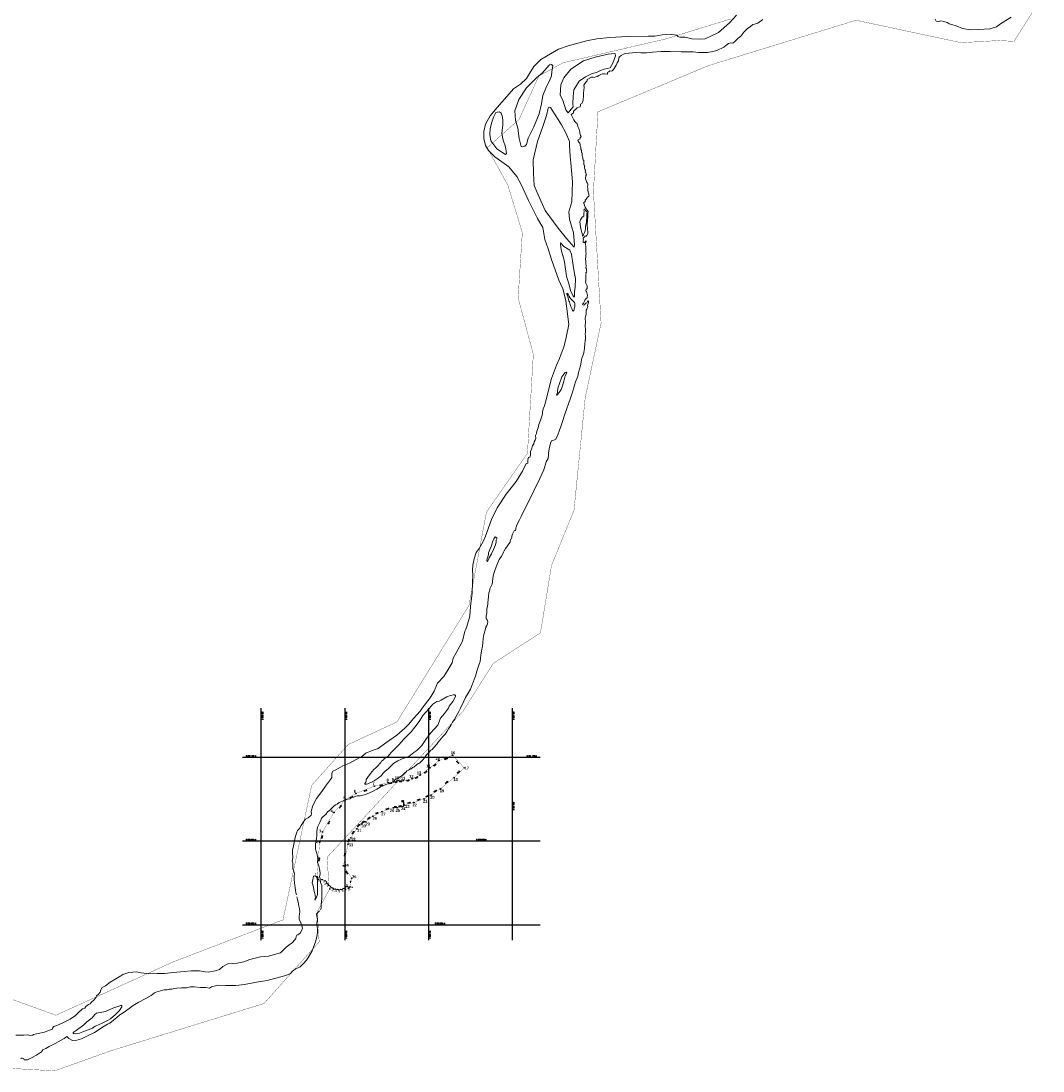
# Model space of a CAD drawing. Header units: metres. Extents: x 347609 to 404409, y 8547781 to 8605413.
# Tile 15 of 39: x 372470 to 374301, y 8560539 to 8562419. Entities that reach past the tile are written whole.
import ezdxf
from ezdxf.enums import TextEntityAlignment as Align

# ---------------------------------------------------------------- set-up
doc = ezdxf.new("R2010")
doc.units = ezdxf.units.M
doc.linetypes.add('CONTINUO', pattern=[0])
doc.linetypes.add('HIDDEN', pattern=[0.375, 0.25, -0.125])
doc.layers.add('01. RIO', color=7, linetype='Continuous', lineweight=5, true_color=0x2776bb)
for name, color, linetype in [('DISTANCIA', 7, 'Continuous'), ('T-GRILLA', 9, 'Continuous'), ('T-TEXTO COORD', 7, 'Continuous'), ('VERTICES', 244, 'Continuous'), ('VISTAS', 6, 'Continuous')]:
    doc.layers.add(name, color=color, linetype=linetype)
for name, color, linetype, true_color in [('LIMITES CONTRUCTIVO', 40, 'Continuous', 0xffbf00), ('LIMITES CONTRUCTIVO 2', 40, 'Continuous', 0xffbf00), ('PREDIOS INSCRITOS EN LA BASE GRAFICA REGISTRAL (HUAURA) NOMBRE', 7, 'Continuous', 0xfffff0)]:
    doc.layers.add(name, color=color, linetype=linetype, true_color=true_color)
doc.styles.add('Coord_texto', font='romans.shx', dxfattribs={"height": 3})
doc.styles.add('ROMANS', font='romans.shx')
doc.styles.add('VERTICES', font='sanssb__.ttf')

# ---------------------------------------------------------------- blocks, each defined once
blk = doc.blocks.new('REIORORI')
at = {"layer": '01. RIO', "color": 152, "lineweight": 15, "true_color": 0x2776bb, "flags": 128}
for points in [[(372963.4, 8560853.9), (372962.6, 8560857.7), (372962.1, 8560862.7), (372961.4, 8560866.8), (372960.5, 8560871.3), (372959.8, 8560875.2), (372959.2, 8560882), (372959.5, 8560887.9), (372960.2, 8560891.6), (372959, 8560896.5), (372957.3, 8560900.5), (372957.1, 8560906.3), (372956.8, 8560911.1), (372955.9, 8560914.1), (372956.9, 8560920.5), (372956.3, 8560929.2), (372956.3, 8560934.2), (372958.2, 8560941.8), (372960.2, 8560950.9), (372961.3, 8560956.6), (372963.4, 8560964.5), (372965.6, 8560969.4), (372968.9, 8560973.1), (372971.8, 8560978.3), (372976.4, 8560985.1), (372979.6, 8560989.7), (372984.5, 8560992), (372989.8, 8560997), (372990.4, 8560999.1), (372989.9, 8561003.2), (372992.6, 8561014.3), (372999.6, 8561026.3), (373008.8, 8561039.3), (373015.6, 8561048.8), (373024.4, 8561060.9), (373026.7, 8561064), (373026.7, 8561066.7), (373027.2, 8561071.4), (373029, 8561075.3), (373033.9, 8561078.2), (373046.4, 8561084.9), (373058.5, 8561090), (373069.2, 8561095.6), (373080.4, 8561102), (373088.1, 8561107.9), (373099.3, 8561112.4), (373109.7, 8561115.9), (373123.8, 8561126), (373143.2, 8561139.7), (373157.6, 8561152.7), (373165, 8561159.5), (373173.1, 8561170.1), (373185.1, 8561182.8), (373188.6, 8561188.5), (373202.9, 8561206.9), (373210.3, 8561219), (373216.3, 8561233.3), (373227.3, 8561244.9), (373235.3, 8561257.5), (373242.4, 8561269.3), (373244.1, 8561277.8), (373249.6, 8561287.7), (373256.2, 8561299.5), (373260.9, 8561308.4), (373265.5, 8561326), (373267.2, 8561330.1), (373268.8, 8561334.5), (373274.1, 8561353.2), (373275.4, 8561370.2), (373278.2, 8561395), (373278.7, 8561413.2), (373279.3, 8561426.5), (373278.7, 8561435.5), (373279.3, 8561444.3), (373281.9, 8561455.5), (373285.6, 8561467.2), (373290.7, 8561474.3), (373298.1, 8561487), (373302.1, 8561496.4), (373313, 8561526.2), (373323.3, 8561546.9), (373339.3, 8561571.5), (373356.9, 8561594.3), (373368.7, 8561612.6), (373374.9, 8561626.7), (373377.8, 8561627.3), (373378.3, 8561630), (373378.1, 8561633.3), (373379.5, 8561637.1), (373381.8, 8561637.6), (373382.6, 8561641.6), (373383, 8561645), (373383.1, 8561647.8), (373384.9, 8561651.9), (373386.6, 8561657.8), (373388.8, 8561661.4), (373389.2, 8561665.2), (373391.4, 8561668.1), (373392.3, 8561672.1), (373392.1, 8561676.3), (373393.5, 8561679.9), (373394.2, 8561684.5), (373396.4, 8561690.4), (373398, 8561696.1), (373400.7, 8561704.3), (373403.1, 8561711.1), (373404.2, 8561715.6), (373404.2, 8561719), (373405.4, 8561724.5), (373407.8, 8561730), (373409.9, 8561736.4), (373412.1, 8561745.2), (373415.7, 8561759.9), (373420.7, 8561778.8), (373429.3, 8561802.3), (373434.9, 8561814.7), (373438, 8561822.9), (373442.3, 8561834.7), (373446.6, 8561851.9), (373451.4, 8561875.5), (373450.4, 8561884.2), (373445.9, 8561918.5), (373440.9, 8561939.5), (373433.8, 8561954.5), (373421.1, 8561989.8), (373414.5, 8562010.6), (373408.3, 8562027.6), (373404.9, 8562049.1), (373395.2, 8562065.1), (373379.2, 8562097.6), (373366.8, 8562125), (373358.3, 8562140.5), (373343.9, 8562157.8), (373319.1, 8562175.5), (373307.8, 8562187.1), (373302, 8562195.9), (373299.5, 8562208.3), (373299.2, 8562220.9), (373302.3, 8562233.9), (373310.8, 8562249.3), (373323.2, 8562264), (373340.3, 8562283.9), (373352.2, 8562297.1), (373365.1, 8562305.9), (373375.6, 8562315.8), (373381.1, 8562325), (373388.7, 8562337.6), (373401.3, 8562350.1), (373418.4, 8562360.3), (373433.1, 8562368.6), (373450.2, 8562374.5), (373483.1, 8562383.4), (373501.4, 8562386.6), (373525, 8562389.2), (373556.6, 8562391.1), (373593.6, 8562391.6), (373605.6, 8562391.4), (373618.9, 8562393.8), (373631.8, 8562395), (373645.3, 8562393.3), (373647, 8562390.9), (373650.1, 8562389.7), (373660, 8562389.9), (373671.7, 8562386.9), (373685.2, 8562386.2), (373695.6, 8562386.9), (373706.2, 8562391.8), (373719.7, 8562398.2), (373739.5, 8562415.8), (373752, 8562429.3)], [(373006.8, 8560827.2), (373007.6, 8560829.4), (373008, 8560836.5), (373008.8, 8560847.7), (373009, 8560857.1), (373009, 8560864.6), (373008.8, 8560871), (373006.7, 8560876.1), (373006.3, 8560881.6), (373006.3, 8560883.6), (373004.8, 8560886.4), (373005.8, 8560891.5), (373005.4, 8560897.5), (373003.5, 8560906), (373001.5, 8560912.2), (373001.9, 8560918.3), (373000.4, 8560926.1), (372998.7, 8560931.5), (372997.8, 8560936.3), (372997.8, 8560945.2), (372999.3, 8560954.5), (373000.2, 8560960.5), (372999.9, 8560967.3), (373001.3, 8560975), (373005.5, 8560983.5), (373007.2, 8560987.7), (373008.6, 8560991.1), (373011.6, 8560994.5), (373016.1, 8560998.2), (373019.4, 8561002.6), (373023.6, 8561005.9), (373025.6, 8561007.9), (373029.7, 8561012.4), (373033.5, 8561015.3), (373036.4, 8561016.2), (373040, 8561019.2), (373046.2, 8561021.7), (373051.8, 8561024.7), (373055.1, 8561025.6), (373059.2, 8561026), (373063, 8561028.1), (373066.4, 8561029.2), (373068.7, 8561030.1), (373070.1, 8561031), (373072.6, 8561031.4), (373075.4, 8561031.2), (373077.5, 8561031.5), (373079.7, 8561032.1), (373082.6, 8561032.3), (373085.2, 8561032.9), (373093.5, 8561035.9), (373095.9, 8561037.5), (373099.6, 8561039.4), (373107.4, 8561043.5), (373113.7, 8561046.8), (373118.6, 8561049.2), (373123.4, 8561051.5), (373127.7, 8561052.8), (373131.2, 8561054.3), (373136, 8561056.6), (373138.4, 8561058.1), (373139.9, 8561059.9), (373143.5, 8561061.8), (373145.5, 8561062.3), (373148.4, 8561064.7), (373151.4, 8561066.5), (373154.3, 8561069.2), (373157.5, 8561072.8), (373159.9, 8561074.5), (373161.3, 8561076.2), (373164.2, 8561077.6), (373167.8, 8561079.6), (373169.7, 8561080), (373171.4, 8561082.1), (373173.7, 8561082.9), (373175.5, 8561084.3), (373177, 8561084.8), (373179.2, 8561087.6), (373182.1, 8561089.2), (373183.8, 8561090.1), (373185.6, 8561091.5), (373188.2, 8561094), (373190.5, 8561096.7), (373194, 8561101), (373196.8, 8561104.5), (373201.3, 8561109.8), (373204.3, 8561113.1), (373206.7, 8561114.2), (373209, 8561117.1), (373214.9, 8561123.9), (373217.5, 8561127.6), (373223.5, 8561134.7), (373226.3, 8561138.4), (373229.2, 8561141), (373231.8, 8561144.3), (373233.8, 8561147.4), (373236.1, 8561151.4), (373240.2, 8561157.6), (373243.4, 8561163.1), (373245.9, 8561167.6), (373254.3, 8561182.3), (373257.7, 8561188.5), (373263.7, 8561200.8), (373266.6, 8561207.4), (373271, 8561215.1), (373275.4, 8561222.5), (373278.4, 8561230.4), (373282.2, 8561239.6), (373284.1, 8561245.6), (373286.6, 8561254.3), (373288.8, 8561261.7), (373291, 8561267.1), (373292.4, 8561271.9), (373294.1, 8561283.4), (373295.3, 8561291.3), (373296.6, 8561299.3), (373297.4, 8561305.8), (373298.2, 8561313.3), (373299.3, 8561320.3), (373301.5, 8561328.3), (373302.7, 8561333.2), (373304.7, 8561336.5), (373306.1, 8561339.2), (373306.4, 8561342.8), (373305.3, 8561346.7), (373303.5, 8561349.1), (373303.2, 8561351.2), (373303.5, 8561353.2), (373304.4, 8561359.3), (373304.9, 8561365.8), (373305.9, 8561371.5), (373306.5, 8561374.5), (373306.3, 8561378.6), (373306.9, 8561381.2), (373307.5, 8561388.9), (373308.2, 8561395.1), (373309.4, 8561397.7), (373309.9, 8561400.3), (373310, 8561402.2), (373312, 8561405.6), (373314.1, 8561410.6), (373314.6, 8561414.8), (373315.3, 8561421.2), (373316.5, 8561427.8), (373319.4, 8561436.8), (373322.4, 8561444.4), (373326.7, 8561454.3), (373330.8, 8561460.8), (373333.1, 8561464.5), (373334.2, 8561467.4), (373335.9, 8561469.8), (373338.1, 8561474.5), (373340.3, 8561477.2), (373344.3, 8561482.9), (373346.3, 8561485.6), (373346.2, 8561487.7), (373347.1, 8561489.7), (373349.3, 8561494.2), (373349.2, 8561496.4), (373350.8, 8561499.8), (373352.5, 8561503.6), (373353.8, 8561506), (373355.2, 8561506.3), (373356.2, 8561506.9), (373356.5, 8561509.1), (373356.7, 8561511.5), (373357.1, 8561512.5), (373358.3, 8561515.8), (373360.4, 8561520.5), (373362.9, 8561525.6), (373365.9, 8561531.3), (373388.9, 8561577.8), (373399.7, 8561599.3), (373406.5, 8561615.2), (373411, 8561629.5), (373414.3, 8561635.7), (373415.3, 8561642.1), (373415.3, 8561645.2), (373416, 8561652.8), (373418.9, 8561662.8), (373420.3, 8561667.3), (373422.8, 8561667.8), (373427.7, 8561669.6), (373430.8, 8561675), (373434.4, 8561684.3), (373437.8, 8561694.3), (373440.2, 8561701.6), (373444.6, 8561715), (373454.3, 8561743.6), (373458.2, 8561754.2), (373459.6, 8561760.2), (373461.4, 8561766.9), (373463.3, 8561772.4), (373467.5, 8561782.6), (373468.8, 8561789.4), (373470.9, 8561795.3), (373472.4, 8561801.2), (373472.8, 8561804.2), (373473.7, 8561809.1), (373475, 8561814.8), (373476.8, 8561819.1), (373478.6, 8561824.4), (373478.8, 8561829.6), (373479.4, 8561831.5), (373479.5, 8561834.9), (373480.3, 8561840.4), (373480.8, 8561846.3), (373481.4, 8561850.3), (373481.5, 8561854.5), (373480.6, 8561858.1), (373481.1, 8561861.6), (373481.1, 8561865.6), (373480.6, 8561872.8), (373481.1, 8561880.1), (373480.6, 8561885.9), (373481.3, 8561889.5), (373482.5, 8561894.1), (373482.6, 8561896), (373482.4, 8561898.6), (373482.5, 8561901.1), (373483.6, 8561903), (373485.4, 8561907.5), (373485.1, 8561909.2), (373486.5, 8561914.9), (373486.6, 8561917.4), (373486.3, 8561917.8), (373484.8, 8561916.3), (373484, 8561914.2), (373482.2, 8561913.3), (373480.7, 8561912.2), (373479.3, 8561910.7), (373478.1, 8561910.2), (373477.1, 8561910.8), (373476.2, 8561911.4), (373476.8, 8561912.4), (373477.8, 8561913.6), (373478.1, 8561914.6), (373478.7, 8561915.8), (373479.4, 8561917.2), (373480.4, 8561918.8), (373482.1, 8561921.1), (373484.2, 8561923.4), (373484.5, 8561924.3), (373484.7, 8561927.8), (373484.4, 8561929.6), (373483.7, 8561931.8), (373482.9, 8561934.6), (373482.1, 8561935.2), (373482.6, 8561937.8), (373484.1, 8561939.8), (373484.4, 8561941.6), (373484.2, 8561944.4), (373483.3, 8561946.9), (373481.9, 8561949.1), (373481.1, 8561951), (373481.7, 8561952.8), (373481.7, 8561955.2), (373481.7, 8561958.6), (373481.9, 8561962.5), (373481.8, 8561964.7), (373482.5, 8561965.8), (373482, 8561967.6), (373483, 8561969), (373483.8, 8561970.4), (373482.9, 8561971.3), (373483, 8561973.2), (373483.3, 8561973.7), (373483.1, 8561974.8), (373482.1, 8561977.1), (373482.3, 8561980.2), (373482.2, 8561984.8), (373481.7, 8561988.3), (373481.6, 8561992.1), (373481.8, 8561996.3), (373482.1, 8561999.5), (373482.3, 8562002.5), (373482.2, 8562004.9), (373482.1, 8562008.6), (373482, 8562011.4), (373482.1, 8562013.6), (373481.8, 8562016.5), (373481.2, 8562017.6), (373481.6, 8562020), (373482, 8562022), (373482.4, 8562023.6), (373482.3, 8562025), (373480.9, 8562023.6), (373479.3, 8562021.5), (373478.5, 8562022), (373477.2, 8562023.2), (373477.4, 8562024.8), (373477.3, 8562026), (373477.7, 8562026.9), (373477.5, 8562028.6), (373477.5, 8562030), (373478.7, 8562031.6), (373479.6, 8562033.3), (373480.3, 8562033.5), (373481.3, 8562033.5), (373482.3, 8562033.7), (373483.5, 8562034.7), (373484.6, 8562036.2), (373485.8, 8562038.6), (373485.4, 8562042.2), (373485, 8562045), (373484.8, 8562048.9), (373484.5, 8562050.7), (373484.5, 8562052.8), (373484.2, 8562054.6), (373484.5, 8562056.8), (373484.8, 8562059.4), (373485, 8562063.5), (373485.6, 8562067), (373485.7, 8562070), (373485.4, 8562071.7), (373485.8, 8562074), (373486.2, 8562077.5), (373484.8, 8562079.2), (373482.1, 8562082.8), (373481.7, 8562083.7), (373481, 8562085.7), (373480.1, 8562086.6), (373479.3, 8562088.4), (373478.9, 8562091.5), (373478.1, 8562092.6), (373477.7, 8562093.4), (373480.1, 8562095.2), (373481.1, 8562096.7), (373480.7, 8562098), (373482.3, 8562099.9), (373485.1, 8562103.4), (373487.1, 8562105.1), (373487.8, 8562106.2), (373487.6, 8562107.8), (373487.3, 8562109), (373486.7, 8562110.5), (373486.3, 8562112.5), (373486.3, 8562114), (373485.8, 8562115), (373485.3, 8562115.7), (373485.3, 8562119.7), (373485.2, 8562122.1), (373485.3, 8562124.1), (373485.3, 8562126.8), (373484.7, 8562128.3), (373483.6, 8562129.5), (373483.3, 8562131.6), (373482.6, 8562133.1), (373481.4, 8562135.9), (373481.3, 8562137.6), (373482, 8562141.3), (373482.8, 8562142.1), (373483, 8562143.1), (373482.6, 8562143.9), (373482.3, 8562144.7), (373482.1, 8562146.9), (373481.8, 8562147.7), (373481, 8562148.3), (373481.1, 8562149.7), (373481.5, 8562150.2), (373481.3, 8562151.5), (373481, 8562152.5), (373480.2, 8562153.3), (373480.1, 8562153.8), (373479.8, 8562155), (373479.6, 8562156.1), (373479.5, 8562156.7), (373479.8, 8562158.6), (373480.1, 8562159.4), (373479.7, 8562160.7), (373478.6, 8562161.1), (373478.4, 8562163), (373478.6, 8562164.4), (373478.4, 8562165.3), (373478.3, 8562166), (373478.3, 8562167), (373478.2, 8562169.1), (373477.2, 8562170.3), (373476.5, 8562172.1), (373476.5, 8562173.8), (373476, 8562175.4), (373476.2, 8562176.3), (373475.5, 8562177.6), (373475.6, 8562178.8), (373475.7, 8562179.9), (373475.2, 8562181.8), (373474.6, 8562183.1), (373474.3, 8562184.2), (373474.4, 8562186.2), (373474, 8562187.4), (373473.2, 8562189), (373473.3, 8562191), (373473.1, 8562192.6), (373472.7, 8562193.8), (373471.8, 8562195.9), (373471.6, 8562198), (373471.3, 8562199.9), (373469.6, 8562201.6), (373467.5, 8562204.9), (373468.1, 8562205.9), (373471.8, 8562208.1), (373471.5, 8562209.2), (373472.3, 8562210.4), (373473.1, 8562211.5), (373473.4, 8562212), (373472.7, 8562214), (373471.5, 8562217.9), (373471, 8562219.4), (373471.3, 8562220.4), (373470.8, 8562222.1), (373470, 8562224.6), (373469.7, 8562226.2), (373467.9, 8562230.1), (373467, 8562232.6), (373466.7, 8562234.4), (373466.3, 8562235), (373465, 8562235.8), (373462.1, 8562239), (373460.2, 8562242), (373456.9, 8562249.2), (373455.7, 8562251.4), (373458.2, 8562253.1), (373459.8, 8562254), (373460.1, 8562256.5), (373461.3, 8562258.6), (373463.6, 8562260.1), (373464.4, 8562261.8), (373466.4, 8562263.6), (373469.2, 8562264.7), (373471.2, 8562265), (373472, 8562265.3), (373472.5, 8562267.6), (373472.7, 8562269.7), (373473.6, 8562270.6), (373474.7, 8562271.1), (373476.2, 8562273.5), (373477, 8562277.1), (373477.3, 8562279.8), (373477.7, 8562282.5), (373477.9, 8562285.1), (373478, 8562289.9), (373478.4, 8562294.8), (373478.8, 8562300), (373478.6, 8562303.8), (373480.2, 8562307.1), (373482.3, 8562309.6), (373484.2, 8562311.5), (373484.4, 8562312.6), (373484.4, 8562313.9), (373485.4, 8562314.5), (373487, 8562315.1), (373488.1, 8562315.6), (373489.1, 8562316.7), (373489.6, 8562317.8), (373491.8, 8562318.4), (373495, 8562318.1), (373496.7, 8562317.9), (373499.6, 8562318.6), (373502.4, 8562319.6), (373505, 8562321.2), (373508.9, 8562323), (373512.1, 8562324.3), (373515.6, 8562324.4), (373519.6, 8562323.7), (373520.5, 8562323.8), (373521, 8562324.7), (373521, 8562326.4), (373522.9, 8562327.9), (373525, 8562329.3), (373527.1, 8562329.1), (373529.2, 8562329.8), (373531, 8562331.1), (373532.8, 8562333.5), (373536.1, 8562339.6), (373538.4, 8562343.9), (373540.4, 8562347.6), (373541.4, 8562352.8), (373542.4, 8562354.4), (373545.5, 8562356.9), (373549.5, 8562359.3), (373552.8, 8562360.5), (373571.5, 8562362.7), (373580.4, 8562362.1), (373590.9, 8562362.1), (373601.7, 8562363.2), (373616.5, 8562364), (373632.9, 8562364.2), (373653, 8562363.6), (373674.5, 8562363.6), (373683.6, 8562362.7), (373699.7, 8562362.7), (373709.5, 8562364.2), (373716.8, 8562365.9), (373729.3, 8562372), (373734.9, 8562376.6), (373737.8, 8562378.3), (373742, 8562379.5), (373745.5, 8562379.1), (373748.4, 8562381.3), (373754.7, 8562387.9), (373759.4, 8562391.7), (373765.1, 8562398.7), (373771.2, 8562404.6), (373777.1, 8562409.2), (373780.9, 8562412.4), (373784.2, 8562412.9), (373790.4, 8562415.2), (373799.1, 8562421.5)], [(374108, 8562422.2), (374109.4, 8562418.6), (374114.6, 8562418.1), (374117.7, 8562419.1), (374123.5, 8562417.8), (374129.4, 8562416.1), (374132.7, 8562413.8), (374137.9, 8562412.7), (374145.3, 8562410.3), (374156.9, 8562405.5), (374170.7, 8562402.9), (374186.1, 8562403.6), (374205.6, 8562404.9), (374217.7, 8562408.4), (374224.9, 8562413.9), (374243.7, 8562425.7)], [(372460.8, 8560603), (372475.1, 8560602.9), (372482.1, 8560603.1), (372485.8, 8560602.1), (372491.5, 8560603), (372492.3, 8560604.2), (372500.9, 8560605.6), (372512.1, 8560608.2), (372520.9, 8560612), (372526.4, 8560613.7), (372526.8, 8560616.5), (372528.8, 8560618.4), (372537.2, 8560621.2), (372546.2, 8560625.5), (372558.2, 8560631.5), (372567.5, 8560638.1), (372573.8, 8560644), (372578.4, 8560648.1), (372580, 8560649.8), (372584.5, 8560651.3), (372586.4, 8560653.9), (372590.7, 8560657.5), (372593.9, 8560658.9), (372596, 8560661.1), (372601, 8560665.9), (372604.6, 8560671.1), (372605.6, 8560673.3), (372608.8, 8560676.2), (372611.6, 8560679.7), (372612.8, 8560684.1), (372615.4, 8560688), (372621.5, 8560691.2), (372629.9, 8560697.9), (372640, 8560703.7), (372649.2, 8560709.3), (372652.8, 8560711.6), (372663.3, 8560714.9), (372677.3, 8560716.1), (372685.6, 8560714.7), (372698.8, 8560712.9), (372714.2, 8560713.3), (372727.4, 8560713.3), (372742.7, 8560715.2), (372762.1, 8560717), (372775, 8560718), (372789.7, 8560717.8), (372800.3, 8560716.4), (372805.3, 8560715.9), (372817.7, 8560717.9), (372825.6, 8560720.3), (372831.8, 8560726), (372840.9, 8560730.7), (372857.4, 8560731.6), (372869.3, 8560734.2), (372880.1, 8560738.2), (372898.9, 8560743.2), (372913.2, 8560744.1), (372934.7, 8560750.5), (372941.5, 8560756.9), (372945.1, 8560760.1), (372949.9, 8560764.2), (372956.3, 8560768.5), (372960.3, 8560772.9), (372962.5, 8560775.9), (372963.2, 8560779.3), (372964.3, 8560781.6), (372966.3, 8560782.3), (372970, 8560785.5), (372972.5, 8560789.7), (372974.2, 8560794.2), (372973.2, 8560798.3), (372971.6, 8560803.9), (372968.6, 8560810.8), (372968.7, 8560815.2), (372968.8, 8560820), (372969.4, 8560823.9), (372969.2, 8560829.1), (372968.1, 8560834), (372967, 8560838.6), (372965.9, 8560842.5), (372965.6, 8560845.9), (372964.3, 8560850.4)], [(372469.8, 8560560.3), (372470.6, 8560561.7), (372472.9, 8560561.9), (372475.4, 8560560.3), (372475.5, 8560558.9), (372476.8, 8560558.6), (372481.7, 8560558.6), (372487.4, 8560561.5), (372497.9, 8560566.8), (372506.8, 8560573.2), (372509.3, 8560576.7), (372514.4, 8560579.2), (372520.7, 8560582.8), (372526.2, 8560585.6), (372531.3, 8560588), (372547.4, 8560596.8), (372552.4, 8560600.5), (372555.6, 8560596.7), (372562.4, 8560593.2), (372569.8, 8560593.6), (372578.3, 8560596.4), (372589.4, 8560601.5), (372602, 8560607.5), (372610.3, 8560612.9), (372616.2, 8560617.4), (372624.9, 8560622.5), (372629.1, 8560624.5), (372635.5, 8560629.6), (372641.9, 8560634.6), (372647.4, 8560639), (372653.1, 8560642.9), (372664.1, 8560650.8), (372671.3, 8560656), (372680.2, 8560661.5), (372693.6, 8560668.4), (372703.2, 8560673.7), (372709.2, 8560678.5), (372711.8, 8560680), (372720, 8560682.4), (372726.4, 8560683.8), (372732.1, 8560683.8), (372735.5, 8560684.9), (372740.1, 8560685.2), (372742.5, 8560686), (372749.2, 8560687.2), (372757.7, 8560687.3), (372766.4, 8560687.8), (372773.7, 8560689.6), (372780.1, 8560689.3), (372791.9, 8560688), (372801.2, 8560688.2), (372807.8, 8560686.9), (372807.6, 8560687.2), (372811.4, 8560689.6), (372823.1, 8560692.2), (372837.3, 8560691.8), (372854.8, 8560691.9), (372870.7, 8560693.6), (372891.7, 8560697.5), (372911, 8560700.5), (372924.4, 8560704.3), (372944.8, 8560709.7), (372952.8, 8560713.1), (372956.4, 8560717.3), (372961, 8560721.1), (372970.2, 8560725.3), (372975.3, 8560730.3), (372981.3, 8560737), (372985, 8560742.4), (372991.7, 8560753.9), (372997.8, 8560769.9), (373000, 8560778.7), (373001.2, 8560786.5), (373001.4, 8560792.6), (373000, 8560803.1), (373001, 8560809.8), (372999.2, 8560819.7), (373000.7, 8560821), (373004.1, 8560824.9), (373004.6, 8560825.4)]]:
    blk.add_lwpolyline(points, dxfattribs=at)
for points in [[(373532.9, 8562360.7), (373522, 8562359.3), (373498.7, 8562354.3), (373477.7, 8562347.7), (373454.9, 8562332.3), (373442.7, 8562317.2), (373437.1, 8562304.7), (373435.8, 8562286.1), (373440.6, 8562276.9), (373446.4, 8562259.6), (373450.1, 8562254.3), (373452.8, 8562257.2), (373459.4, 8562265.2), (373458.9, 8562271), (373459.4, 8562283.8), (373460.2, 8562295.7), (373470, 8562311.1), (373481.4, 8562318.8), (373493.4, 8562325.1), (373501.1, 8562326.5), (373508.5, 8562329.9), (373515.1, 8562332.8), (373525.5, 8562334.7), (373530.5, 8562343.2), (373535.2, 8562356.7), (373534.7, 8562360.1)], [(373366.3, 8562194.3), (373362.4, 8562208.4), (373360.3, 8562226.8), (373356.1, 8562241.4), (373355, 8562258.2), (373362.1, 8562278.1), (373375.5, 8562298.9), (373393.6, 8562317), (373404.4, 8562326.2), (373412, 8562334.8), (373416.9, 8562340.1), (373420.4, 8562340.9), (373422.7, 8562338.5), (373421.1, 8562328.5), (373420.4, 8562320.7), (373416.4, 8562310.2), (373411.4, 8562301.5), (373404.9, 8562285.5), (373402.8, 8562270.6), (373398.3, 8562252.5), (373389.1, 8562229.4), (373378.9, 8562209.2), (373375.6, 8562197.9), (373372.4, 8562194.9), (373369, 8562193.5)], [(373414.5, 8562262.8), (373411.3, 8562249.8), (373405, 8562230.1), (373395.1, 8562203.2), (373387.6, 8562170.5), (373388, 8562146), (373389.2, 8562124.3), (373396.3, 8562107.8), (373408.9, 8562079.4), (373432.6, 8562048.1), (373447.2, 8562029.2), (373461.1, 8562013.8), (373461.6, 8562018.5), (373460, 8562039.7), (373452.8, 8562064.2), (373451.6, 8562076.9), (373456.8, 8562095.2), (373457.8, 8562130.9), (373455.3, 8562165), (373453.8, 8562176.6), (373452.8, 8562195), (373452.8, 8562202.9), (373445.9, 8562218.3), (373438.2, 8562232.8), (373432.7, 8562242.7), (373421.6, 8562259.4), (373418.6, 8562263.7), (373416, 8562264.3), (373414.9, 8562263.7)], [(373316.6, 8562246.7), (373313.6, 8562237.9), (373310.7, 8562226.4), (373310, 8562215.6), (373311.8, 8562204), (373322.8, 8562189.7), (373338.3, 8562179.9), (373339.6, 8562181.3), (373337.8, 8562193.6), (373333.6, 8562205.7), (373331.5, 8562217.8), (373333.3, 8562233.1), (373333.3, 8562239.7), (373332.6, 8562247), (373330.5, 8562253.7), (373326.7, 8562256), (373321, 8562254.9), (373318.2, 8562250.2)], [(373479.2, 8562081.8), (373478.6, 8562080.5), (373478.7, 8562078), (373478.5, 8562073.8), (373478.2, 8562069.3), (373475.3, 8562067.8), (373472.3, 8562062.7), (373471.1, 8562059.1), (373472.3, 8562050.2), (373473.9, 8562044.4), (373475.5, 8562038.5), (373475.8, 8562034.7), (373476.2, 8562033.7), (373477, 8562033.9), (373478, 8562036.3), (373479.8, 8562040.1), (373480.8, 8562043), (373481.2, 8562046.8), (373481.3, 8562051), (373482.4, 8562056), (373483, 8562058.1), (373483.3, 8562062.5), (373483.8, 8562066.4), (373483.5, 8562070.2), (373483.7, 8562071.8), (373484, 8562074.4), (373484.2, 8562075.6), (373483.5, 8562077.2), (373481.5, 8562079.7), (373480.8, 8562080.9), (373480.4, 8562081.7), (373479.9, 8562081.8)], [(373436.7, 8562021.5), (373442.5, 8562014.8), (373453.1, 8562008.5), (373456.3, 8562001.3), (373459.2, 8561981.2), (373461.1, 8561969.9), (373463.5, 8561958), (373463.1, 8561942.1), (373461.8, 8561933.7), (373461.5, 8561927.8), (373461.7, 8561925.1), (373460.5, 8561924.8), (373459.1, 8561926.4), (373455.4, 8561934.7), (373451.4, 8561948), (373449.2, 8561955.9), (373447.5, 8561961.5), (373445.9, 8561971), (373443.2, 8561990.6), (373437.9, 8562008.9), (373436.7, 8562018.5), (373436.3, 8562020.3), (373436.4, 8562021.2)], [(373447.7, 8561931.4), (373450.1, 8561929.7), (373452.4, 8561925.6), (373454.5, 8561922.2), (373456.8, 8561919.4), (373458.3, 8561918.1), (373460.1, 8561916.6), (373461.7, 8561914.6), (373462.2, 8561912.9), (373462.4, 8561911.1), (373462.1, 8561907.2), (373460.8, 8561903.5), (373460.2, 8561899.8), (373459.5, 8561899.2), (373457.9, 8561900.2), (373457.1, 8561903.9), (373455, 8561907.7), (373454.1, 8561911.4), (373452.6, 8561915.7), (373451.5, 8561918), (373451, 8561920.2), (373450.4, 8561922.7), (373449, 8561927.9), (373448.2, 8561929.4), (373447.9, 8561930.4)], [(373429.4, 8561748.9), (373431.4, 8561753.4), (373431.4, 8561756.1), (373432.1, 8561761.4), (373435, 8561770), (373438.9, 8561781.6), (373442.4, 8561786.3), (373445, 8561789.5), (373447, 8561789.8), (373447.7, 8561788.9), (373445, 8561783.4), (373442.6, 8561774), (373440.1, 8561765.6), (373437.9, 8561758.8), (373434.3, 8561753.5), (373431, 8561749.9), (373430, 8561748.7)], [(373305.7, 8561450.8), (373309, 8561457.3), (373313, 8561464.9), (373316.8, 8561472.6), (373320.2, 8561480.6), (373321.2, 8561486), (373321.5, 8561489.2), (373322.6, 8561491.4), (373322.7, 8561493.4), (373319.6, 8561494.9), (373316.9, 8561491.6), (373314.7, 8561486.3), (373312.8, 8561479.3), (373309.8, 8561472.6), (373307.8, 8561466.7), (373307.6, 8561463.7), (373306.3, 8561459.3), (373304.9, 8561454), (373304.7, 8561452.1), (373305, 8561451.1)], [(373235.8, 8561188.5), (373228.8, 8561178.6), (373221.8, 8561170.6), (373216.8, 8561157.8), (373211, 8561151.4), (373203.1, 8561143.1), (373195.3, 8561132.2), (373187.9, 8561121.3), (373179, 8561112.7), (373174.1, 8561108.8), (373167.9, 8561103.9), (373164.7, 8561101.8), (373155.9, 8561099.1), (373145.3, 8561094.1), (373138, 8561089.7), (373134.8, 8561087), (373131.9, 8561083.9), (373128, 8561080), (373122.5, 8561075.6), (373118.5, 8561071.5), (373115.9, 8561068), (373108, 8561061.8), (373102.6, 8561058.4), (373098, 8561056.1), (373094.1, 8561054), (373091.2, 8561053.1), (373089.1, 8561052.5), (373087.6, 8561052.4), (373086.5, 8561052.5), (373086.1, 8561052.7), (373086, 8561053.7), (373087.6, 8561055.6), (373088.4, 8561057.1), (373088.4, 8561058.4), (373088.2, 8561058.9), (373088.7, 8561060.8), (373091.6, 8561065), (373096.2, 8561071.5), (373099, 8561074.9), (373102, 8561078.6), (373104.9, 8561081.1), (373108.3, 8561083.9), (373110.5, 8561086.3), (373112.1, 8561088.9), (373114.7, 8561091), (373116.2, 8561093.3), (373119.4, 8561095.6), (373120.6, 8561097.5), (373122.4, 8561098.8), (373124.1, 8561100.8), (373127.7, 8561102.6), (373130.2, 8561105.2), (373133.4, 8561108.7), (373138.9, 8561114.1), (373143.7, 8561119.7), (373148.1, 8561124.1), (373150.8, 8561126.8), (373156.6, 8561133.4), (373160, 8561137.1), (373168.8, 8561146), (373175.6, 8561154.2), (373179.8, 8561159.8), (373184.6, 8561166.3), (373190, 8561175), (373195.5, 8561181.1), (373201.7, 8561188.6), (373208, 8561195.3), (373214.8, 8561200.1), (373219.1, 8561200.6), (373222.6, 8561202.6), (373233, 8561208.5), (373239.5, 8561211.1), (373244.8, 8561212.5), (373247.2, 8561212.5), (373248.4, 8561211.3), (373248.2, 8561209.1), (373243.9, 8561200.4), (373237.2, 8561191.8)], [(372997.3, 8560844.8), (372999.3, 8560850), (373001.3, 8560854.5), (373001.5, 8560861), (373001.3, 8560872.1), (373001.1, 8560878.5), (373000.5, 8560883.5), (372999.4, 8560886.3), (372995.9, 8560888.2), (372993.8, 8560887.6), (372993.7, 8560884.2), (372992.6, 8560881.7), (372991.8, 8560875.5), (372993.8, 8560867.7), (372995.5, 8560859.8), (372996.6, 8560856.4), (372997.4, 8560849.6), (372996.6, 8560845.9), (372996.9, 8560844.5)], [(372563.6, 8560607.8), (372568.9, 8560610.9), (372582.8, 8560621.4), (372587.8, 8560626.4), (372597.8, 8560634.1), (372602.1, 8560640), (372605.4, 8560642), (372621.4, 8560645.2), (372634.3, 8560651), (372648.7, 8560655.8), (372650.5, 8560655.9), (372650.9, 8560653.6), (372646.7, 8560647.2), (372639.3, 8560639.7), (372630.4, 8560632), (372624, 8560628.6), (372616.9, 8560624.9), (372608.9, 8560621.6), (372603.2, 8560619), (372598, 8560615.3), (372590.3, 8560612.1), (372580.9, 8560609), (372575.1, 8560606.3), (372568.2, 8560605.1), (372564.4, 8560606), (372563.8, 8560606.6)]]:
    blk.add_lwpolyline(points, close=True, dxfattribs=at)

msp = doc.modelspace()

# ---------------------------------------------------------------- linework, layer by layer
at = {"layer": 'DISTANCIA', "color": 0}
msp.add_lwpolyline([(373155.8, 8561013.5), (373155.8, 8561020.7), (373151.8, 8561020.7)], dxfattribs=at)
at = {"layer": 'LIMITES CONTRUCTIVO', "linetype": 'CONTINUO', "lineweight": -3, "const_width": 0.4, "flags": 128}
msp.add_lwpolyline([(373000.2, 8560886.7), (373005.1, 8560948.5), (373010.1, 8560966.7), (373030.4, 8561001.4), (373051.8, 8561024.7), (373070.2, 8561035.6), (373102.9, 8561048.7), (373127.7, 8561055.1), (373137.6, 8561056.3), (373144.4, 8561059.2), (373154.9, 8561058.6), (373170.8, 8561062.1), (373185.3, 8561068.6), (373202.5, 8561081.4), (373218.6, 8561094.4), (373243, 8561104.1), (373264.2, 8561081.3), (373245.8, 8561063.9), (373221.5, 8561044), (373204.9, 8561032.8), (373192.2, 8561026), (373173.9, 8561019.3), (373157, 8561014.8), (373154.6, 8561012.3), (373144.2, 8561009.8), (373137.2, 8561009.8), (373116.7, 8561003.1), (373100.4, 8560994.8), (373087.7, 8560984.8), (373080.2, 8560981), (373071.6, 8560972.5), (373060.8, 8560956), (373056, 8560944.9), (373047.7, 8560906.2), (373062.5, 8560883.8), (373059.7, 8560868.9), (373056.7, 8560865.6), (373054.5, 8560869.2), (373050.3, 8560865.5), (373045.2, 8560863.4), (373039.9, 8560862.5), (373034.7, 8560863.3), (373030.1, 8560864), (373026, 8560866.9), (373021, 8560871), (373017.8, 8560874.6), (373014.7, 8560879.4), (373002.2, 8560881.5)], close=True, dxfattribs=at)
at = {"layer": 'LIMITES CONTRUCTIVO 2', "linetype": 'CONTINUO', "lineweight": -3, "const_width": 0.2, "flags": 128}
msp.add_lwpolyline([(373000.2, 8560886.7), (373005.1, 8560948.5), (373010.1, 8560966.7), (373030.4, 8561001.4), (373051.8, 8561024.7), (373070.2, 8561035.6), (373102.9, 8561048.7), (373127.7, 8561055.1), (373137.6, 8561056.3), (373144.4, 8561059.2), (373154.9, 8561058.6), (373170.8, 8561062.1), (373185.3, 8561068.6), (373202.5, 8561081.4), (373218.6, 8561094.4), (373243, 8561104.1), (373264.2, 8561081.3), (373245.8, 8561063.9), (373221.5, 8561044), (373204.9, 8561032.8), (373192.2, 8561026), (373173.9, 8561019.3), (373157, 8561014.8), (373154.6, 8561012.3), (373144.2, 8561009.8), (373137.2, 8561009.8), (373116.7, 8561003.1), (373100.4, 8560994.8), (373087.7, 8560984.8), (373080.2, 8560981), (373071.6, 8560972.5), (373060.8, 8560956), (373056, 8560944.9), (373047.7, 8560906.2), (373062.5, 8560883.8), (373059.7, 8560868.9), (373056.7, 8560865.6), (373054.5, 8560869.2), (373050.3, 8560865.5), (373045.2, 8560863.4), (373039.9, 8560862.5), (373034.7, 8560863.3), (373030.1, 8560864), (373026, 8560866.9), (373021, 8560871), (373017.8, 8560874.6), (373014.7, 8560879.4), (373002.2, 8560881.5)], close=True, dxfattribs=at)
at = {"layer": 'PREDIOS INSCRITOS EN LA BASE GRAFICA REGISTRAL (HUAURA) NOMBRE', "color": 5, "true_color": 0x0000ff, "const_width": 0.5, "elevation": -999999}
for points in [[(372441.5, 8560543.9), (372530.4, 8560538.9), (372630.3, 8560574.6), (372905.4, 8560659.5), (373004.2, 8560769.8), (373000.9, 8560823.9), (373022.2, 8560862.9), (373018.5, 8560921.5), (373261.9, 8561182.8), (373316, 8561268.5), (373400.7, 8561323.2), (373420.5, 8561443.8), (373460.8, 8561542.8), (373480.8, 8561743.9), (373509.3, 8561878), (373495.6, 8562113.4), (373503.7, 8562256.2), (373701.6, 8562338.9), (373966.1, 8562420.2), (374154.3, 8562380), (374221.6, 8562383.8), (374249, 8562382.4), (374300.8, 8562463.8)], [(373742.1, 8562422.7), (373626.3, 8562387), (373441, 8562343.9), (373397.8, 8562320.3), (373362.3, 8562242.6), (373305.3, 8562191.9), (373342.5, 8562124.4), (373368.2, 8562039.8), (373360.7, 8561923), (373387.9, 8561821.9), (373377.4, 8561644.8), (373303.9, 8561539.4), (373272.6, 8561372.3), (373143.5, 8561163.6), (373056.2, 8561123.2), (372990.9, 8561050.3), (372939.4, 8560809.3), (372743.4, 8560734.3), (372532.8, 8560638.5), (372453.4, 8560667.1)]]:
    msp.add_lwpolyline(points, dxfattribs=at)
at = {"layer": 'T-GRILLA', "transparency": 33554623}
for p, q in [((372900, 8561188.2), (372900, 8560772.7)), ((373050, 8561188.2), (373050, 8560772.7)), ((373200, 8561188.2), (373200, 8560772.7)), ((373350, 8561188.2), (373350, 8560772.7)), ((373400.2, 8561100), (372867, 8561100)), ((373400.2, 8560950), (372867, 8560950)), ((373400.2, 8560800), (372867, 8560800))]:
    msp.add_line(p, q, dxfattribs=at)
at = {"layer": 'VERTICES', "color": 0}
for centre, radius in [((373218.6, 8561094.4), 0.6), ((373243, 8561104.1), 0.6), ((373202.5, 8561081.4), 0.6), ((373264.2, 8561081.3), 0.6), ((373127.7, 8561055.1), 0.6), ((373137.6, 8561056.3), 0.6), ((373144.4, 8561059.2), 0.6), ((373154.9, 8561058.6), 0.6), ((373170.8, 8561062.1), 0.6), ((373185.3, 8561068.6), 0.6), ((373245.8, 8561063.9), 0.6), ((373102.9, 8561048.7), 0.6), ((373221.5, 8561044), 0.6), ((373051.8, 8561024.7), 0.6), ((373070.2, 8561035.6), 0.6), ((373173.9, 8561019.3), 0.6), ((373192.2, 8561026), 0.6), ((373204.9, 8561032.8), 0.6), ((373030.4, 8561001.4), 0.6), ((373116.7, 8561003.1), 0.6), ((373137.2, 8561009.8), 0.6), ((373144.2, 8561009.8), 0.6), ((373154.6, 8561012.3), 0.6), ((373157, 8561014.8), 0.6), ((373080.2, 8560981), 0.6), ((373087.7, 8560984.8), 0.6), ((373100.4, 8560994.8), 0.6), ((373010.1, 8560966.7), 0.6), ((373071.6, 8560972.5), 0.6), ((373005.1, 8560948.5), 0.6), ((373056, 8560944.9), 0.6), ((373060.8, 8560956), 0.6), ((373047.7, 8560906.2), 0.6), ((373000.2, 8560886.7), 0.6), ((373002.2, 8560881.5), 0.4), ((373014.7, 8560879.4), 0.4), ((373017.8, 8560874.6), 0.4), ((373021, 8560871), 0.4), ((373026, 8560866.9), 0.4), ((373054.5, 8560869.2), 0.4), ((373059.7, 8560868.9), 0.4), ((373062.5, 8560883.8), 0.6), ((373030.1, 8560864), 0.4), ((373034.7, 8560863.3), 0.4), ((373039.9, 8560862.5), 0.4), ((373045.2, 8560863.4), 0.4), ((373050.3, 8560865.5), 0.4), ((373056.7, 8560865.6), 0.4)]:
    msp.add_circle(centre, radius, dxfattribs=at)
at = {"layer": 'VISTAS', "color": 6, "linetype": 'HIDDEN', "ltscale": 5, "true_color": 0xff00ff, "const_width": 0.05}
msp.add_lwpolyline([(373000.2, 8560882.3), (373065.8, 8560882.3), (373065.8, 8560857.5), (373000.2, 8560857.5)], close=True, dxfattribs=at)

# ---------------------------------------------------------------- block references
msp.add_blockref('REIORORI', (0, 0))

# ---------------------------------------------------------------- texts
at = {"layer": 'DISTANCIA', "color": 0, "style": 'ROMANS'}
for s, height, rotation, p in [('26.23', 1.5, 21.8498, (373231.4, 8561097.6)), ('31.15', 1.5, 312.9186, (373252.3, 8561091.5)), ('21.39', 1.5, 36.507, (373195, 8561073.6)), ('20.67', 1.5, 38.9143, (373211.7, 8561086.5)), ('25.33', 1.5, 43.3868, (373253.8, 8561073.9)), ('7.38', 1.5, 22.7219, (373141.7, 8561056.1)), ('10.56', 1.5, 356.5956, (373149.6, 8561057.1)), ('16.24', 1.5, 12.5094, (373163.2, 8561058.6)), ('15.97', 1.5, 24.3063, (373178.8, 8561063.8)), ('31.35', 1.5, 39.3054, (373232.5, 8561055.3)), ('35.25', 1.5, 21.8115, (373087.2, 8561040.6)), ('25.61', 1.5, 14.3754, (373115.8, 8561050.2)), ('9.91', 1.5, 7.1496, (373132.9, 8561054)), ('20.06', 1.5, 34.182, (373212.2, 8561039.9)), ('21.40', 1.5, 30.6279, (373061.9, 8561028.7)), ('17.43', 1.5, 14.9895, (373165, 8561018.7)), ('19.54', 1.5, 19.9498, (373182.4, 8561024.3)), ('14.40', 1.5, 28.2588, (373197.7, 8561030.9)), ('31.67', 1.5, 47.409, (373042.4, 8561011.9)), ('18.31', 1.5, 27.0995, (373107.8, 8561000.5)), ('21.49', 1.5, 18.0582, (373126.4, 8561008.1)), ('7.06', 1.5, 0.629, (373140.7, 8561011.6)), ('10.65', 1.5, 13.3799, (373149, 8561012.8)), ('40.17', 1.5, 59.6896, (373021.7, 8560983.2)), ('12.05', 1.5, 44.6298, (373074.7, 8560978)), ('8.38', 1.5, 27.2047, (373083.1, 8560984.5)), ('16.20', 1.5, 37.815, (373093, 8560991.2)), ('19.78', 1.5, 56.8824, (373064.8, 8560965.2)), ('18.90', 1.5, 74.711, (373009.3, 8560957.2)), ('12.04', 1.5, 66.6275, (373056.8, 8560951.1)), ('39.65', 1.5, 77.8155, (373050.1, 8560925.9)), ('61.98', 1.5, 85.4746, (373004.4, 8560917.5)), ('26.82', 1.5, 303.6455, (373053.6, 8560894)), ('5.60', 0.75, 290.9909, (373002.1, 8560884.7)), ('12.68', 0.75, 350.5996, (373009.3, 8560881.3)), ('5.75', 0.75, 302.4022, (373017.3, 8560877.1)), ('4.78', 0.75, 312.1806, (373020.2, 8560873.1)), ('6.46', 0.75, 320.39, (373024.2, 8560869.4)), ('5.58', 0.75, 41.3688, (373051.8, 8560867.9)), ('4.18', 0.75, 300.857, (373056.2, 8560867.8)), ('4.47', 0.75, 47.7493, (373058.8, 8560866.8)), ('15.22', 0.75, 79.238, (373060.2, 8560877.3)), ('5.03', 0.75, 324.4025, (373028.8, 8560866)), ('4.72', 0.75, 351.1638, (373032.5, 8560864.5)), ('5.25', 0.75, 351.57, (373037.4, 8560863.8)), ('5.36', 0.75, 9.8121, (373042.8, 8560864)), ('5.54', 0.75, 21.988, (373047.6, 8560865.3))]:
    msp.add_text(s, height=height, rotation=rotation, dxfattribs=at).set_placement(p, align=Align.MIDDLE)
msp.add_text('3.47', height=1.5, dxfattribs=at).set_placement((373153.9, 8561022.4), align=Align.MIDDLE)
at = {"layer": 'T-TEXTO COORD', "transparency": 33554623, "style": 'Coord_texto'}
for s, p in [('372 900 E', (372901.2, 8561182.2)), ('373 050 E', (373051.2, 8561182.2)), ('373 200 E', (373201.2, 8561182.2)), ('373 350 E', (373351.2, 8561182.2))]:
    msp.add_text(s, height=2, rotation=270, dxfattribs=at).set_placement(p, align=Align.BOTTOM_LEFT)
for s, p in [('8 561 100 N', (372873, 8561101.2)), ('8 560 950 N', (372873, 8560951.2)), ('8 560 800 N', (372873, 8560801.2))]:
    msp.add_text(s, height=2, dxfattribs=at).set_placement(p, align=Align.BOTTOM_LEFT)
for s, p in [('8 561 100 N', (373394.2, 8561101.2)), ('8 560 950 N', (373303.9, 8560951.2)), ('8 560 800 N', (373229.6, 8560801.2))]:
    msp.add_text(s, height=2, dxfattribs=at).set_placement(p, align=Align.BOTTOM_RIGHT)
for s, p in [('373 350 E', (373351.2, 8561005.8)), ('372 900 E', (372901.2, 8560775.5)), ('373 050 E', (373051.2, 8560775.5)), ('373 200 E', (373201.2, 8560775.5))]:
    msp.add_text(s, height=2, rotation=270, dxfattribs=at).set_placement(p, align=Align.BOTTOM_RIGHT)
at = {"layer": 'VERTICES', "color": 0, "style": 'VERTICES'}
for s, height, p in [('16', 5, (373243.9, 8561108.5)), ('15', 5, (373216.3, 8561098.2)), ('13', 5, (373183.1, 8561072.5)), ('14', 5, (373199.8, 8561084.9)), ('17', 5, (373268.7, 8561081.2)), ('7', 5, (373101.5, 8561053)), ('8', 5, (373126.9, 8561059.5)), ('9', 5, (373136.4, 8561060.7)), ('10', 5, (373143.6, 8561063.6)), ('11', 5, (373154.6, 8561063)), ('12', 5, (373169.4, 8561066.3)), ('18', 5, (373248.7, 8561060.5)), ('6', 5, (373068.2, 8561039.7)), ('19', 5, (373224.2, 8561040.4)), ('5', 5, (373049, 8561028.2)), ('22', 5, (373175.2, 8561015)), ('21', 5, (373194.1, 8561021.9)), ('20', 5, (373207.2, 8561028.9)), ('4', 5, (373026.7, 8561004.1)), ('27', 5, (373119.5, 8560999)), ('26', 5, (373134.7, 8561004.7)), ('25', 5, (373145.2, 8561005.2)), ('24', 5, (373154.8, 8561008.3)), ('23', 5, (373162.3, 8561012.2)), ('30', 5, (373083.9, 8560977.4)), ('29', 5, (373091.1, 8560981)), ('28', 5, (373103.9, 8560991)), ('3', 5, (373005.9, 8560968.5)), ('31', 5, (373076.1, 8560969.7)), ('2', 5, (373000.7, 8560949.3)), ('33', 5, (373061.3, 8560943.5)), ('32', 5, (373065.8, 8560953.8)), ('34', 5, (373053.1, 8560907)), ('1', 5, (372997.5, 8560890.1)), ('35', 5, (373067.1, 8560886.6)), ('48', 2.5, (373002.6, 8560878.9)), ('47', 2.5, (373012.7, 8560877.1)), ('46', 2.5, (373014.6, 8560873.3)), ('45', 2.5, (373018.3, 8560869.2)), ('38', 2.5, (373054.2, 8560871.6)), ('36', 2.5, (373063, 8560867.6)), ('44', 2.5, (373023.7, 8560864.8)), ('43', 2.5, (373028.1, 8560861.6)), ('42', 2.5, (373033.8, 8560860.6)), ('41', 2.5, (373039.7, 8560859.8)), ('40', 2.5, (373046.2, 8560860.9)), ('39', 2.5, (373051.4, 8560863)), ('37', 2.5, (373058.3, 8560863.1))]:
    msp.add_text(s, height=height, dxfattribs=at).set_placement(p, align=Align.MIDDLE)

doc.saveas('drawing.dxf')
